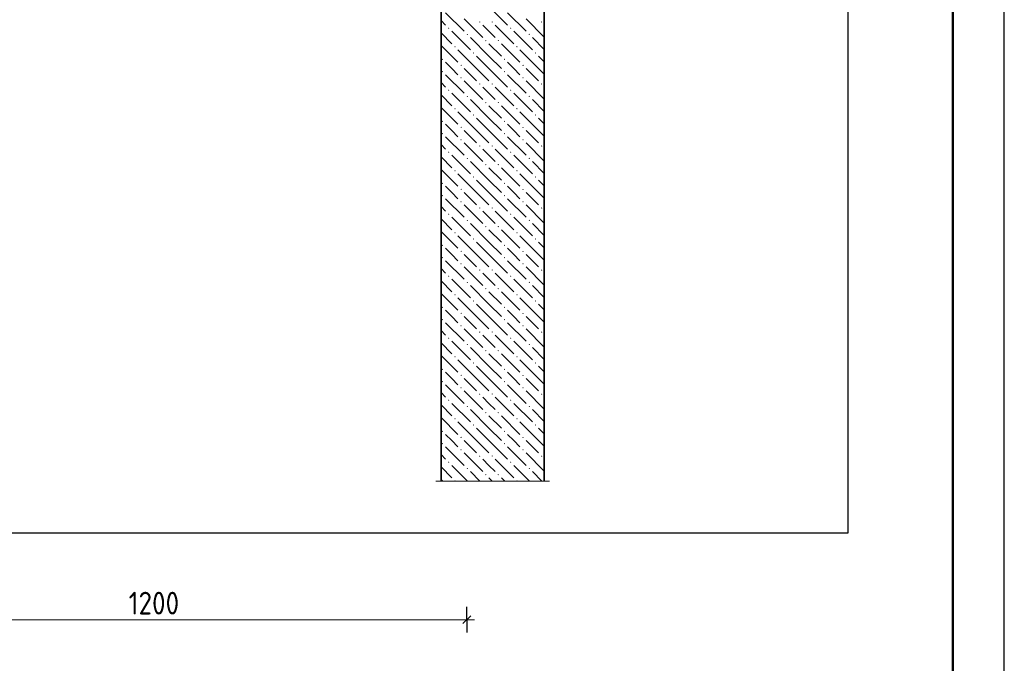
# Model space of a CAD drawing. Header units: millimetres. Extents: x 0 to 21000, y -5 to 14850.
# Tile 20 of 24: x 16233 to 21000, y 6929 to 10043. Entities that reach past the tile are written whole.
import ezdxf

# ---------------------------------------------------------------- set-up
doc = ezdxf.new("R2010")
doc.units = ezdxf.units.MM
doc.layers.add('Standard', color=7, linetype='Continuous', lineweight=25)
doc.layers.add('Размерная линия_ общее', color=7, linetype='Continuous', lineweight=13)
doc.layers.add('ЖБ Стена верхний уровень', color=7, linetype='Continuous', lineweight=25, true_color=0x006e00)
doc.layers.add('Размерная выноска', color=7, linetype='Continuous')
doc.styles.add('ISOCPEUR', font='txt')

msp = doc.modelspace()

# ---------------------------------------------------------------- hatches: boundary and pattern name
at = {"layer": 'ЖБ Стена верхний уровень', "linetype": 'Continuous', "lineweight": 18, "transparency": 33554687}
for points in [[(18456.8, 10031.9), (18460, 10035.2), (18463.3, 10031.9), (18460, 10028.7)], [(18516.8, 10031.9), (18520, 10035.2), (18523.3, 10031.9), (18520, 10028.7)], [(18756.8, 10031.9), (18760, 10035.2), (18763.3, 10031.9), (18760, 10028.7)], [(18306.8, 10001.9), (18310, 10005.2), (18313.3, 10001.9), (18310, 9998.7)], [(18396.8, 9971.9), (18400, 9975.2), (18403.3, 9971.9), (18400, 9968.7)], [(18606.8, 10001.9), (18610, 10005.2), (18613.3, 10001.9), (18610, 9998.7)], [(18696.8, 9971.9), (18700, 9975.2), (18703.3, 9971.9), (18700, 9968.7)], [(18486.8, 9941.9), (18490, 9945.2), (18493.3, 9941.9), (18490, 9938.7)], [(18546.8, 9941.9), (18550, 9945.2), (18553.3, 9941.9), (18550, 9938.7)], [(18336.8, 9911.9), (18340, 9915.2), (18343.3, 9911.9), (18340, 9908.7)], [(18426.8, 9881.9), (18430, 9885.2), (18433.3, 9881.9), (18430, 9878.7)], [(18636.8, 9911.9), (18640, 9915.2), (18643.3, 9911.9), (18640, 9908.7)], [(18726.8, 9881.9), (18730, 9885.2), (18733.3, 9881.9), (18730, 9878.7)], [(18276.8, 9851.9), (18280, 9855.2), (18283.3, 9851.9), (18280, 9848.7)], [(18366.8, 9821.9), (18370, 9825.2), (18373.3, 9821.9), (18370, 9818.7)], [(18576.8, 9851.9), (18580, 9855.2), (18583.3, 9851.9), (18580, 9848.7)], [(18666.8, 9821.9), (18670, 9825.2), (18673.3, 9821.9), (18670, 9818.7)], [(18276.8, 9791.9), (18280, 9795.2), (18283.3, 9791.9), (18280, 9788.7)], [(18576.8, 9791.9), (18580, 9795.2), (18583.3, 9791.9), (18580, 9788.7)], [(18366.8, 9761.9), (18370, 9765.2), (18373.3, 9761.9), (18370, 9758.7)], [(18456.8, 9731.9), (18460, 9735.2), (18463.3, 9731.9), (18460, 9728.7)], [(18516.8, 9731.9), (18520, 9735.2), (18523.3, 9731.9), (18520, 9728.7)], [(18666.8, 9761.9), (18670, 9765.2), (18673.3, 9761.9), (18670, 9758.7)], [(18756.8, 9731.9), (18760, 9735.2), (18763.3, 9731.9), (18760, 9728.7)], [(18306.8, 9701.9), (18310, 9705.2), (18313.3, 9701.9), (18310, 9698.7)], [(18606.8, 9701.9), (18610, 9705.2), (18613.3, 9701.9), (18610, 9698.7)], [(18396.8, 9671.9), (18400, 9675.2), (18403.3, 9671.9), (18400, 9668.7)], [(18486.8, 9641.9), (18490, 9645.2), (18493.3, 9641.9), (18490, 9638.7)], [(18546.8, 9641.9), (18550, 9645.2), (18553.3, 9641.9), (18550, 9638.7)], [(18696.8, 9671.9), (18700, 9675.2), (18703.3, 9671.9), (18700, 9668.7)], [(18336.8, 9611.9), (18340, 9615.2), (18343.3, 9611.9), (18340, 9608.7)], [(18426.8, 9581.9), (18430, 9585.2), (18433.3, 9581.9), (18430, 9578.7)], [(18636.8, 9611.9), (18640, 9615.2), (18643.3, 9611.9), (18640, 9608.7)], [(18726.8, 9581.9), (18730, 9585.2), (18733.3, 9581.9), (18730, 9578.7)], [(18276.8, 9551.9), (18280, 9555.2), (18283.3, 9551.9), (18280, 9548.7)], [(18576.8, 9551.9), (18580, 9555.2), (18583.3, 9551.9), (18580, 9548.7)], [(18276.8, 9491.9), (18280, 9495.2), (18283.3, 9491.9), (18280, 9488.7)], [(18366.8, 9521.9), (18370, 9525.2), (18373.3, 9521.9), (18370, 9518.7)], [(18576.8, 9491.9), (18580, 9495.2), (18583.3, 9491.9), (18580, 9488.7)], [(18666.8, 9521.9), (18670, 9525.2), (18673.3, 9521.9), (18670, 9518.7)], [(18366.8, 9461.9), (18370, 9465.2), (18373.3, 9461.9), (18370, 9458.7)], [(18666.8, 9461.9), (18670, 9465.2), (18673.3, 9461.9), (18670, 9458.7)], [(18306.8, 9401.9), (18310, 9405.2), (18313.3, 9401.9), (18310, 9398.7)], [(18456.8, 9431.9), (18460, 9435.2), (18463.3, 9431.9), (18460, 9428.7)], [(18516.8, 9431.9), (18520, 9435.2), (18523.3, 9431.9), (18520, 9428.7)], [(18606.8, 9401.9), (18610, 9405.2), (18613.3, 9401.9), (18610, 9398.7)], [(18756.8, 9431.9), (18760, 9435.2), (18763.3, 9431.9), (18760, 9428.7)], [(18396.8, 9371.9), (18400, 9375.2), (18403.3, 9371.9), (18400, 9368.7)], [(18486.8, 9341.9), (18490, 9345.2), (18493.3, 9341.9), (18490, 9338.7)], [(18546.8, 9341.9), (18550, 9345.2), (18553.3, 9341.9), (18550, 9338.7)], [(18696.8, 9371.9), (18700, 9375.2), (18703.3, 9371.9), (18700, 9368.7)], [(18336.8, 9311.9), (18340, 9315.2), (18343.3, 9311.9), (18340, 9308.7)], [(18636.8, 9311.9), (18640, 9315.2), (18643.3, 9311.9), (18640, 9308.7)], [(18276.8, 9251.9), (18280, 9255.2), (18283.3, 9251.9), (18280, 9248.7)], [(18426.8, 9281.9), (18430, 9285.2), (18433.3, 9281.9), (18430, 9278.7)], [(18576.8, 9251.9), (18580, 9255.2), (18583.3, 9251.9), (18580, 9248.7)], [(18726.8, 9281.9), (18730, 9285.2), (18733.3, 9281.9), (18730, 9278.7)], [(18366.8, 9221.9), (18370, 9225.2), (18373.3, 9221.9), (18370, 9218.7)], [(18666.8, 9221.9), (18670, 9225.2), (18673.3, 9221.9), (18670, 9218.7)], [(18276.8, 9191.9), (18280, 9195.2), (18283.3, 9191.9), (18280, 9188.7)], [(18366.8, 9161.9), (18370, 9165.2), (18373.3, 9161.9), (18370, 9158.7)], [(18576.8, 9191.9), (18580, 9195.2), (18583.3, 9191.9), (18580, 9188.7)], [(18666.8, 9161.9), (18670, 9165.2), (18673.3, 9161.9), (18670, 9158.7)], [(18306.8, 9101.9), (18310, 9105.2), (18313.3, 9101.9), (18310, 9098.7)], [(18456.8, 9131.9), (18460, 9135.2), (18463.3, 9131.9), (18460, 9128.7)], [(18516.8, 9131.9), (18520, 9135.2), (18523.3, 9131.9), (18520, 9128.7)], [(18606.8, 9101.9), (18610, 9105.2), (18613.3, 9101.9), (18610, 9098.7)], [(18756.8, 9131.9), (18760, 9135.2), (18763.3, 9131.9), (18760, 9128.7)], [(18396.8, 9071.9), (18400, 9075.2), (18403.3, 9071.9), (18400, 9068.7)], [(18696.8, 9071.9), (18700, 9075.2), (18703.3, 9071.9), (18700, 9068.7)], [(18336.8, 9011.9), (18340, 9015.2), (18343.3, 9011.9), (18340, 9008.7)], [(18486.8, 9041.9), (18490, 9045.2), (18493.3, 9041.9), (18490, 9038.7)], [(18546.8, 9041.9), (18550, 9045.2), (18553.3, 9041.9), (18550, 9038.7)], [(18636.8, 9011.9), (18640, 9015.2), (18643.3, 9011.9), (18640, 9008.7)], [(18426.8, 8981.9), (18430, 8985.2), (18433.3, 8981.9), (18430, 8978.7)], [(18726.8, 8981.9), (18730, 8985.2), (18733.3, 8981.9), (18730, 8978.7)], [(18276.8, 8951.9), (18280, 8955.2), (18283.3, 8951.9), (18280, 8948.7)], [(18366.8, 8921.9), (18370, 8925.2), (18373.3, 8921.9), (18370, 8918.7)], [(18576.8, 8951.9), (18580, 8955.2), (18583.3, 8951.9), (18580, 8948.7)], [(18666.8, 8921.9), (18670, 8925.2), (18673.3, 8921.9), (18670, 8918.7)], [(18276.8, 8891.9), (18280, 8895.2), (18283.3, 8891.9), (18280, 8888.7)], [(18576.8, 8891.9), (18580, 8895.2), (18583.3, 8891.9), (18580, 8888.7)], [(18366.8, 8861.9), (18370, 8865.2), (18373.3, 8861.9), (18370, 8858.7)], [(18456.8, 8831.9), (18460, 8835.2), (18463.3, 8831.9), (18460, 8828.7)], [(18516.8, 8831.9), (18520, 8835.2), (18523.3, 8831.9), (18520, 8828.7)], [(18666.8, 8861.9), (18670, 8865.2), (18673.3, 8861.9), (18670, 8858.7)], [(18756.8, 8831.9), (18760, 8835.2), (18763.3, 8831.9), (18760, 8828.7)], [(18306.8, 8801.9), (18310, 8805.2), (18313.3, 8801.9), (18310, 8798.7)], [(18396.8, 8771.9), (18400, 8775.2), (18403.3, 8771.9), (18400, 8768.7)], [(18606.8, 8801.9), (18610, 8805.2), (18613.3, 8801.9), (18610, 8798.7)], [(18696.8, 8771.9), (18700, 8775.2), (18703.3, 8771.9), (18700, 8768.7)], [(18486.8, 8741.9), (18490, 8745.2), (18493.3, 8741.9), (18490, 8738.7)], [(18546.8, 8741.9), (18550, 8745.2), (18553.3, 8741.9), (18550, 8738.7)], [(18336.8, 8711.9), (18340, 8715.2), (18343.3, 8711.9), (18340, 8708.7)], [(18426.8, 8681.9), (18430, 8685.2), (18433.3, 8681.9), (18430, 8678.7)], [(18636.8, 8711.9), (18640, 8715.2), (18643.3, 8711.9), (18640, 8708.7)], [(18726.8, 8681.9), (18730, 8685.2), (18733.3, 8681.9), (18730, 8678.7)], [(18276.8, 8651.9), (18280, 8655.2), (18283.3, 8651.9), (18280, 8648.7)], [(18576.8, 8651.9), (18580, 8655.2), (18583.3, 8651.9), (18580, 8648.7)], [(18276.8, 8591.9), (18280, 8595.2), (18283.3, 8591.9), (18280, 8588.7)], [(18366.8, 8621.9), (18370, 8625.2), (18373.3, 8621.9), (18370, 8618.7)], [(18576.8, 8591.9), (18580, 8595.2), (18583.3, 8591.9), (18580, 8588.7)], [(18666.8, 8621.9), (18670, 8625.2), (18673.3, 8621.9), (18670, 8618.7)], [(18366.8, 8561.9), (18370, 8565.2), (18373.3, 8561.9), (18370, 8558.7)], [(18456.8, 8531.9), (18460, 8535.2), (18463.3, 8531.9), (18460, 8528.7)], [(18516.8, 8531.9), (18520, 8535.2), (18523.3, 8531.9), (18520, 8528.7)], [(18666.8, 8561.9), (18670, 8565.2), (18673.3, 8561.9), (18670, 8558.7)], [(18756.8, 8531.9), (18760, 8535.2), (18763.3, 8531.9), (18760, 8528.7)], [(18306.8, 8501.9), (18310, 8505.2), (18313.3, 8501.9), (18310, 8498.7)], [(18606.8, 8501.9), (18610, 8505.2), (18613.3, 8501.9), (18610, 8498.7)], [(18396.8, 8471.9), (18400, 8475.2), (18403.3, 8471.9), (18400, 8468.7)], [(18486.8, 8441.9), (18490, 8445.2), (18493.3, 8441.9), (18490, 8438.7)], [(18546.8, 8441.9), (18550, 8445.2), (18553.3, 8441.9), (18550, 8438.7)], [(18696.8, 8471.9), (18700, 8475.2), (18703.3, 8471.9), (18700, 8468.7)], [(18336.8, 8411.9), (18340, 8415.2), (18343.3, 8411.9), (18340, 8408.7)], [(18636.8, 8411.9), (18640, 8415.2), (18643.3, 8411.9), (18640, 8408.7)], [(18276.8, 8351.9), (18280, 8355.2), (18283.3, 8351.9), (18280, 8348.7)], [(18426.8, 8381.9), (18430, 8385.2), (18433.3, 8381.9), (18430, 8378.7)], [(18576.8, 8351.9), (18580, 8355.2), (18583.3, 8351.9), (18580, 8348.7)], [(18726.8, 8381.9), (18730, 8385.2), (18733.3, 8381.9), (18730, 8378.7)], [(18276.8, 8291.9), (18280, 8295.2), (18283.3, 8291.9), (18280, 8288.7)], [(18366.8, 8321.9), (18370, 8325.2), (18373.3, 8321.9), (18370, 8318.7)], [(18576.8, 8291.9), (18580, 8295.2), (18583.3, 8291.9), (18580, 8288.7)], [(18666.8, 8321.9), (18670, 8325.2), (18673.3, 8321.9), (18670, 8318.7)], [(18366.8, 8261.9), (18370, 8265.2), (18373.3, 8261.9), (18370, 8258.7)], [(18666.8, 8261.9), (18670, 8265.2), (18673.3, 8261.9), (18670, 8258.7)], [(18306.8, 8201.9), (18310, 8205.2), (18313.3, 8201.9), (18310, 8198.7)], [(18456.8, 8231.9), (18460, 8235.2), (18463.3, 8231.9), (18460, 8228.7)], [(18516.8, 8231.9), (18520, 8235.2), (18523.3, 8231.9), (18520, 8228.7)], [(18606.8, 8201.9), (18610, 8205.2), (18613.3, 8201.9), (18610, 8198.7)], [(18756.8, 8231.9), (18760, 8235.2), (18763.3, 8231.9), (18760, 8228.7)], [(18396.8, 8171.9), (18400, 8175.2), (18403.3, 8171.9), (18400, 8168.7)], [(18696.8, 8171.9), (18700, 8175.2), (18703.3, 8171.9), (18700, 8168.7)], [(18336.8, 8111.9), (18340, 8115.2), (18343.3, 8111.9), (18340, 8108.7)], [(18486.8, 8141.9), (18490, 8145.2), (18493.3, 8141.9), (18490, 8138.7)], [(18546.8, 8141.9), (18550, 8145.2), (18553.3, 8141.9), (18550, 8138.7)], [(18636.8, 8111.9), (18640, 8115.2), (18643.3, 8111.9), (18640, 8108.7)], [(18426.8, 8081.9), (18430, 8085.2), (18433.3, 8081.9), (18430, 8078.7)], [(18726.8, 8081.9), (18730, 8085.2), (18733.3, 8081.9), (18730, 8078.7)], [(18276.8, 8051.9), (18280, 8055.2), (18283.3, 8051.9), (18280, 8048.7)], [(18366.8, 8021.9), (18370, 8025.2), (18373.3, 8021.9), (18370, 8018.7)], [(18576.8, 8051.9), (18580, 8055.2), (18583.3, 8051.9), (18580, 8048.7)], [(18666.8, 8021.9), (18670, 8025.2), (18673.3, 8021.9), (18670, 8018.7)], [(18276.8, 7991.9), (18280, 7995.2), (18283.3, 7991.9), (18280, 7988.7)], [(18366.8, 7961.9), (18370, 7965.2), (18373.3, 7961.9), (18370, 7958.7)], [(18576.8, 7991.9), (18580, 7995.2), (18583.3, 7991.9), (18580, 7988.7)], [(18666.8, 7961.9), (18670, 7965.2), (18673.3, 7961.9), (18670, 7958.7)], [(18456.8, 7931.9), (18460, 7935.2), (18463.3, 7931.9), (18460, 7928.7)], [(18516.8, 7931.9), (18520, 7935.2), (18523.3, 7931.9), (18520, 7928.7)], [(18756.8, 7931.9), (18760, 7935.2), (18763.3, 7931.9), (18760, 7928.7)], [(18306.8, 7901.9), (18310, 7905.2), (18313.3, 7901.9), (18310, 7898.7)], [(18396.8, 7871.9), (18400, 7875.2), (18403.3, 7871.9), (18400, 7868.7)], [(18606.8, 7901.9), (18610, 7905.2), (18613.3, 7901.9), (18610, 7898.7)], [(18696.8, 7871.9), (18700, 7875.2), (18703.3, 7871.9), (18700, 7868.7)], [(18486.8, 7841.9), (18490, 7845.2), (18493.3, 7841.9), (18490, 7838.7)], [(18546.8, 7841.9), (18550, 7845.2), (18553.3, 7841.9), (18550, 7838.7)], [(18336.8, 7811.9), (18340, 7815.2), (18343.3, 7811.9), (18342.3, 7810.9), (18337.8, 7810.9)], [(18636.8, 7811.9), (18640, 7815.2), (18643.3, 7811.9), (18642.3, 7810.9), (18637.8, 7810.9)]]:
    msp.add_hatch(color=7, dxfattribs=at).paths.add_polyline_path(points, flags=16)

# ---------------------------------------------------------------- linework, layer by layer
at = {"layer": 'Standard', "color": 7, "linetype": 'Continuous', "lineweight": 13, "transparency": 33554687}
msp.add_line((21000, -5), (21000, 14400), dxfattribs=at)
at = {"layer": 'Standard', "color": 7, "linetype": 'Continuous', "lineweight": 25, "transparency": 33554687}
msp.add_lwpolyline([(0, 0), (21000, 0), (21000, 14850), (0, 14850), (0, 0)], close=True, dxfattribs=at)
at = {"layer": 'Standard', "color": 7, "linetype": 'Continuous', "lineweight": 50, "transparency": 33554687}
msp.add_lwpolyline([(1000, 14600), (20750, 14600), (20750, 250), (1000, 250), (1000, 14600)], close=True, dxfattribs=at)
at = {"layer": 'Standard', "color": 254, "linetype": 'Continuous', "lineweight": 25, "true_color": 0xc4c4ff, "transparency": 33554687}
msp.add_lwpolyline([(1291.4, 7560.9), (20244.7, 7560.9), (20244.7, 13556.1), (1291.4, 13556.1), (1291.4, 7560.9)], dxfattribs=at)
at = {"layer": 'ЖБ Стена верхний уровень', "color": 7, "linetype": 'Continuous', "lineweight": 35, "transparency": 33554687}
for p, q in [((18272.9, 12570.9), (18272.9, 7810.9)), ((18772.9, 7810.9), (18772.9, 12570.9))]:
    msp.add_line(p, q, dxfattribs=at)
at = {"layer": 'ЖБ Стена верхний уровень', "color": 251, "linetype": 'Continuous', "lineweight": 18, "true_color": 0x575757, "transparency": 33554687}
for p, q in [((18505, 10106.9), (18595, 10016.9)), ((18295, 10076.9), (18385, 9986.9)), ((18595, 10076.9), (18685, 9986.9)), ((18272.9, 10039), (18295, 10016.9)), ((18385, 10046.9), (18475, 9956.9)), ((18505, 9986.9), (18475, 10016.9)), ((18535, 10016.9), (18625, 9926.9)), ((18685, 10046.9), (18772.9, 9959)), ((18272.9, 9979), (18325, 9926.9)), ((18325, 9986.9), (18415, 9896.9)), ((18535, 9956.9), (18505, 9986.9)), ((18625, 9986.9), (18715, 9896.9)), ((18272.9, 9919), (18355, 9836.9)), ((18505, 9866.9), (18415, 9956.9)), ((18505, 9926.9), (18565, 9866.9)), ((18565, 9926.9), (18655, 9836.9)), ((18772.9, 9899), (18715, 9956.9)), ((18445, 9806.9), (18355, 9896.9)), ((18745, 9806.9), (18655, 9896.9)), ((18325, 9806.9), (18295, 9836.9)), ((18445, 9866.9), (18505, 9806.9)), ((18505, 9866.9), (18565, 9806.9)), ((18625, 9806.9), (18595, 9836.9)), ((18745, 9866.9), (18772.9, 9839)), ((18295, 9776.9), (18385, 9686.9)), ((18355, 9776.9), (18325, 9806.9)), ((18385, 9806.9), (18445, 9746.9)), ((18445, 9806.9), (18505, 9746.9)), ((18505, 9806.9), (18595, 9716.9)), ((18595, 9776.9), (18685, 9686.9)), ((18655, 9776.9), (18625, 9806.9)), ((18685, 9806.9), (18745, 9746.9)), ((18745, 9806.9), (18772.9, 9779)), ((18272.9, 9739), (18295, 9716.9)), ((18385, 9746.9), (18475, 9656.9)), ((18685, 9746.9), (18772.9, 9659)), ((18272.9, 9679), (18325, 9626.9)), ((18325, 9686.9), (18415, 9596.9)), ((18505, 9686.9), (18475, 9716.9)), ((18535, 9656.9), (18505, 9686.9)), ((18535, 9716.9), (18625, 9626.9)), ((18625, 9686.9), (18715, 9596.9)), ((18505, 9566.9), (18415, 9656.9)), ((18772.9, 9599), (18715, 9656.9)), ((18272.9, 9619), (18355, 9536.9)), ((18445, 9506.9), (18355, 9596.9)), ((18505, 9626.9), (18565, 9566.9)), ((18565, 9626.9), (18655, 9536.9)), ((18745, 9506.9), (18655, 9596.9)), ((18325, 9506.9), (18295, 9536.9)), ((18445, 9566.9), (18505, 9506.9)), ((18505, 9566.9), (18565, 9506.9)), ((18625, 9506.9), (18595, 9536.9)), ((18745, 9566.9), (18772.9, 9539)), ((18355, 9476.9), (18325, 9506.9)), ((18385, 9506.9), (18445, 9446.9)), ((18445, 9506.9), (18505, 9446.9)), ((18505, 9506.9), (18595, 9416.9)), ((18655, 9476.9), (18625, 9506.9)), ((18685, 9506.9), (18745, 9446.9)), ((18745, 9506.9), (18772.9, 9479)), ((18272.9, 9439), (18295, 9416.9)), ((18295, 9476.9), (18385, 9386.9)), ((18385, 9446.9), (18475, 9356.9)), ((18595, 9476.9), (18685, 9386.9)), ((18685, 9446.9), (18772.9, 9359)), ((18505, 9386.9), (18475, 9416.9)), ((18535, 9416.9), (18625, 9326.9)), ((18272.9, 9379), (18325, 9326.9)), ((18325, 9386.9), (18415, 9296.9)), ((18505, 9266.9), (18415, 9356.9)), ((18535, 9356.9), (18505, 9386.9)), ((18625, 9386.9), (18715, 9296.9)), ((18772.9, 9299), (18715, 9356.9)), ((18272.9, 9319), (18355, 9236.9)), ((18445, 9206.9), (18355, 9296.9)), ((18505, 9326.9), (18565, 9266.9)), ((18565, 9326.9), (18655, 9236.9)), ((18745, 9206.9), (18655, 9296.9)), ((18445, 9266.9), (18505, 9206.9)), ((18505, 9266.9), (18565, 9206.9)), ((18745, 9266.9), (18772.9, 9239)), ((18325, 9206.9), (18295, 9236.9)), ((18355, 9176.9), (18325, 9206.9)), ((18385, 9206.9), (18445, 9146.9)), ((18445, 9206.9), (18505, 9146.9)), ((18505, 9206.9), (18595, 9116.9)), ((18625, 9206.9), (18595, 9236.9)), ((18655, 9176.9), (18625, 9206.9)), ((18685, 9206.9), (18745, 9146.9)), ((18745, 9206.9), (18772.9, 9179)), ((18295, 9176.9), (18385, 9086.9)), ((18595, 9176.9), (18685, 9086.9)), ((18272.9, 9139), (18295, 9116.9)), ((18385, 9146.9), (18475, 9056.9)), ((18505, 9086.9), (18475, 9116.9)), ((18535, 9116.9), (18625, 9026.9)), ((18685, 9146.9), (18772.9, 9059)), ((18272.9, 9079), (18325, 9026.9)), ((18325, 9086.9), (18415, 8996.9)), ((18535, 9056.9), (18505, 9086.9)), ((18625, 9086.9), (18715, 8996.9)), ((18272.9, 9019), (18355, 8936.9)), ((18505, 8966.9), (18415, 9056.9)), ((18505, 9026.9), (18565, 8966.9)), ((18565, 9026.9), (18655, 8936.9)), ((18772.9, 8999), (18715, 9056.9)), ((18445, 8906.9), (18355, 8996.9)), ((18445, 8966.9), (18505, 8906.9)), ((18505, 8966.9), (18565, 8906.9)), ((18745, 8906.9), (18655, 8996.9)), ((18745, 8966.9), (18772.9, 8939)), ((18325, 8906.9), (18295, 8936.9)), ((18625, 8906.9), (18595, 8936.9)), ((18295, 8876.9), (18385, 8786.9)), ((18355, 8876.9), (18325, 8906.9)), ((18385, 8906.9), (18445, 8846.9)), ((18445, 8906.9), (18505, 8846.9)), ((18505, 8906.9), (18595, 8816.9)), ((18595, 8876.9), (18685, 8786.9)), ((18655, 8876.9), (18625, 8906.9)), ((18685, 8906.9), (18745, 8846.9)), ((18745, 8906.9), (18772.9, 8879)), ((18272.9, 8839), (18295, 8816.9)), ((18385, 8846.9), (18475, 8756.9)), ((18685, 8846.9), (18772.9, 8759)), ((18272.9, 8779), (18325, 8726.9)), ((18325, 8786.9), (18415, 8696.9)), ((18505, 8786.9), (18475, 8816.9)), ((18535, 8756.9), (18505, 8786.9)), ((18535, 8816.9), (18625, 8726.9)), ((18625, 8786.9), (18715, 8696.9)), ((18505, 8666.9), (18415, 8756.9)), ((18505, 8726.9), (18565, 8666.9)), ((18565, 8726.9), (18655, 8636.9)), ((18772.9, 8699), (18715, 8756.9)), ((18272.9, 8719), (18355, 8636.9)), ((18445, 8606.9), (18355, 8696.9)), ((18745, 8606.9), (18655, 8696.9)), ((18325, 8606.9), (18295, 8636.9)), ((18445, 8666.9), (18505, 8606.9)), ((18505, 8666.9), (18565, 8606.9)), ((18625, 8606.9), (18595, 8636.9)), ((18745, 8666.9), (18772.9, 8639)), ((18355, 8576.9), (18325, 8606.9)), ((18385, 8606.9), (18445, 8546.9)), ((18445, 8606.9), (18505, 8546.9)), ((18505, 8606.9), (18595, 8516.9)), ((18655, 8576.9), (18625, 8606.9)), ((18685, 8606.9), (18745, 8546.9)), ((18745, 8606.9), (18772.9, 8579)), ((18272.9, 8539), (18295, 8516.9)), ((18295, 8576.9), (18385, 8486.9)), ((18385, 8546.9), (18475, 8456.9)), ((18595, 8576.9), (18685, 8486.9)), ((18685, 8546.9), (18772.9, 8459)), ((18325, 8486.9), (18415, 8396.9)), ((18505, 8486.9), (18475, 8516.9)), ((18535, 8456.9), (18505, 8486.9)), ((18535, 8516.9), (18625, 8426.9)), ((18625, 8486.9), (18715, 8396.9)), ((18272.9, 8479), (18325, 8426.9)), ((18505, 8366.9), (18415, 8456.9)), ((18772.9, 8399), (18715, 8456.9)), ((18272.9, 8419), (18355, 8336.9)), ((18445, 8306.9), (18355, 8396.9)), ((18505, 8426.9), (18565, 8366.9)), ((18565, 8426.9), (18655, 8336.9)), ((18745, 8306.9), (18655, 8396.9)), ((18445, 8366.9), (18505, 8306.9)), ((18505, 8366.9), (18565, 8306.9)), ((18745, 8366.9), (18772.9, 8339)), ((18325, 8306.9), (18295, 8336.9)), ((18355, 8276.9), (18325, 8306.9)), ((18385, 8306.9), (18445, 8246.9)), ((18445, 8306.9), (18505, 8246.9)), ((18505, 8306.9), (18595, 8216.9)), ((18625, 8306.9), (18595, 8336.9)), ((18655, 8276.9), (18625, 8306.9)), ((18685, 8306.9), (18745, 8246.9)), ((18745, 8306.9), (18772.9, 8279)), ((18295, 8276.9), (18385, 8186.9)), ((18595, 8276.9), (18685, 8186.9)), ((18272.9, 8239), (18295, 8216.9)), ((18385, 8246.9), (18475, 8156.9)), ((18505, 8186.9), (18475, 8216.9)), ((18535, 8216.9), (18625, 8126.9)), ((18685, 8246.9), (18772.9, 8159)), ((18272.9, 8179), (18325, 8126.9)), ((18325, 8186.9), (18415, 8096.9)), ((18505, 8066.9), (18415, 8156.9)), ((18535, 8156.9), (18505, 8186.9)), ((18625, 8186.9), (18715, 8096.9)), ((18772.9, 8099), (18715, 8156.9)), ((18272.9, 8119), (18355, 8036.9)), ((18505, 8126.9), (18565, 8066.9)), ((18565, 8126.9), (18655, 8036.9)), ((18445, 8006.9), (18355, 8096.9)), ((18445, 8066.9), (18505, 8006.9)), ((18505, 8066.9), (18565, 8006.9)), ((18745, 8006.9), (18655, 8096.9)), ((18745, 8066.9), (18772.9, 8039)), ((18325, 8006.9), (18295, 8036.9)), ((18625, 8006.9), (18595, 8036.9)), ((18295, 7976.9), (18385, 7886.9)), ((18355, 7976.9), (18325, 8006.9)), ((18385, 8006.9), (18445, 7946.9)), ((18445, 8006.9), (18505, 7946.9)), ((18505, 8006.9), (18595, 7916.9)), ((18595, 7976.9), (18685, 7886.9)), ((18655, 7976.9), (18625, 8006.9)), ((18685, 8006.9), (18745, 7946.9)), ((18745, 8006.9), (18772.9, 7979)), ((18272.9, 7939), (18295, 7916.9)), ((18385, 7946.9), (18475, 7856.9)), ((18505, 7886.9), (18475, 7916.9)), ((18535, 7916.9), (18625, 7826.9)), ((18685, 7946.9), (18772.9, 7859)), ((18272.9, 7879), (18325, 7826.9)), ((18325, 7886.9), (18401, 7810.9)), ((18535, 7856.9), (18505, 7886.9)), ((18625, 7886.9), (18701, 7810.9)), ((18272.9, 7819), (18281, 7810.9)), ((18461, 7810.9), (18415, 7856.9)), ((18505, 7826.9), (18521, 7810.9)), ((18565, 7826.9), (18581, 7810.9)), ((18761, 7810.9), (18715, 7856.9))]:
    msp.add_line(p, q, dxfattribs=at)
at = {"layer": 'Размерная выноска', "color": 7, "linetype": 'Continuous', "lineweight": 13, "transparency": 33554687}
msp.add_line((18247.9, 7810.9), (18797.9, 7810.9), dxfattribs=at)
at = {"layer": 'Размерная линия_ общее', "color": 253, "linetype": 'Continuous', "lineweight": -3, "true_color": 0xa0a0a0, "transparency": 33554687}
for q in [(18397.9, 7202.7), (18397.9, 7190.9), (18397.9, 7077.7)]:
    msp.add_line((18397.9, 7140.2), q, dxfattribs=at)
at = {"layer": 'Размерная линия_ общее', "color": 7, "linetype": 'Continuous', "lineweight": 25, "transparency": 33554687}
msp.add_line((18379.2, 7121.5), (18416.7, 7159), dxfattribs=at)
at = {"layer": 'Размерная линия_ общее', "color": 7, "linetype": 'Continuous', "lineweight": 13, "transparency": 33554687}
for p, q in [((15397.9, 7140.2), (18397.9, 7140.2)), ((18397.9, 7140.2), (18435.4, 7140.2))]:
    msp.add_line(p, q, dxfattribs=at)

# ---------------------------------------------------------------- texts
at = {"layer": 'Размерная линия_ общее', "color": 7, "linetype": 'Continuous', "lineweight": 25, "transparency": 33554687, "insert": (16760.4, 7165.2), "char_height": 110, "width": 333.451, "attachment_point": 7, "style": 'ISOCPEUR'}
msp.add_mtext('\\W0.87;1200', dxfattribs=at)

doc.saveas('drawing.dxf')
